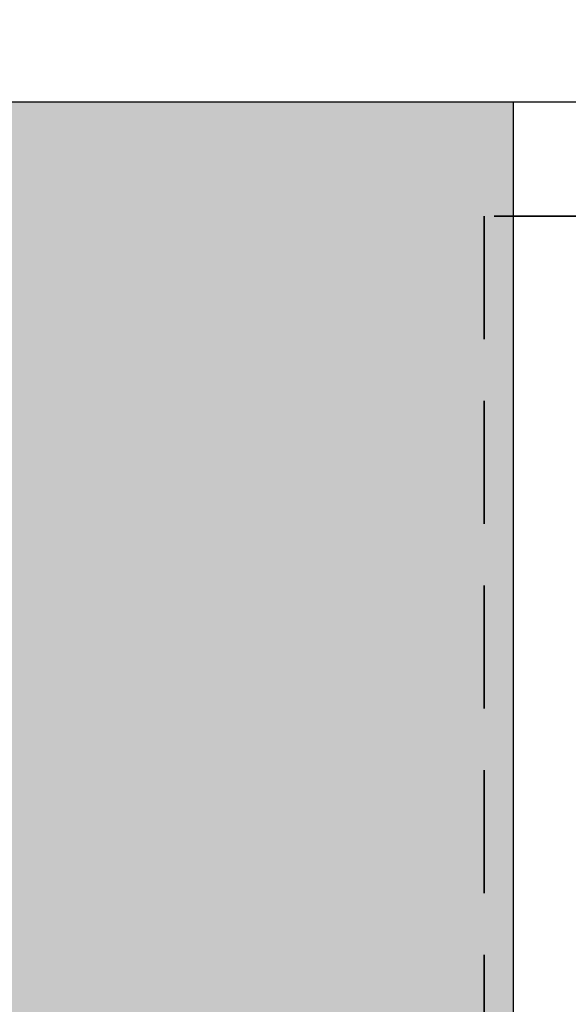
# Model space of a CAD drawing. Header units: centimetres. Extents: x -8592 to 21948, y -2033 to 10821.
# Tile 137 of 147: x 14638 to 14906, y -953 to -473. Entities that reach past the tile are written whole.
import ezdxf

# ---------------------------------------------------------------- set-up
doc = ezdxf.new("R2010")
doc.units = ezdxf.units.CM
doc.header["$LTSCALE"] = 10
doc.linetypes.add('DASHED', pattern=[0.75, 0.5, -0.25])
doc.layers.get('0').update_dxf_attribs({"color": 254})
doc.layers.add('obrys', color=5, linetype='Continuous', lineweight=35)
doc.layers.add('szraf', color=253, linetype='Continuous', lineweight=15)

msp = doc.modelspace()

# ---------------------------------------------------------------- hatches: boundary and pattern name
at = {"layer": 'szraf', "transparency": 33554574}
h = msp.add_hatch(dxfattribs=at)
h.set_pattern_fill('ANGLE', color=253, scale=3)
h.set_pattern_definition([(0, (8885.06, 0), (0, 20.955), [15.24, -5.715]), (90, (8885.06, 0), (-20.955, 1e-15), [15.24, -5.715])])
h.paths.add_polyline_path([(14878.71, -1783.61), (14878.71, -512.69), (13579.3, -512.69), (13579.3, -1783.61)])

# ---------------------------------------------------------------- linework, layer by layer
at = {"color": 6, "linetype": 'DASHED', "lineweight": 35, "ltscale": 12}
msp.add_lwpolyline([(14959.42, -132.44), (14929.42, -132.44), (14929.42, -568.44), (14864.52, -568.44), (14864.52, -1927.89), (14894.52, -1927.89)], dxfattribs=at)
at = {"layer": 'obrys', "color": 0, "lineweight": 30}
for points in [[(13579.3, -512.69), (15274.71, -512.69), (15274.71, -1783.61), (13579.3, -1783.61), (13579.3, -512.69)], [(14878.71, -512.69), (14878.71, -1783.61)], [(14878.71, -512.69), (14878.71, -952.69)]]:
    msp.add_lwpolyline(points, dxfattribs=at)

doc.saveas('drawing.dxf')
